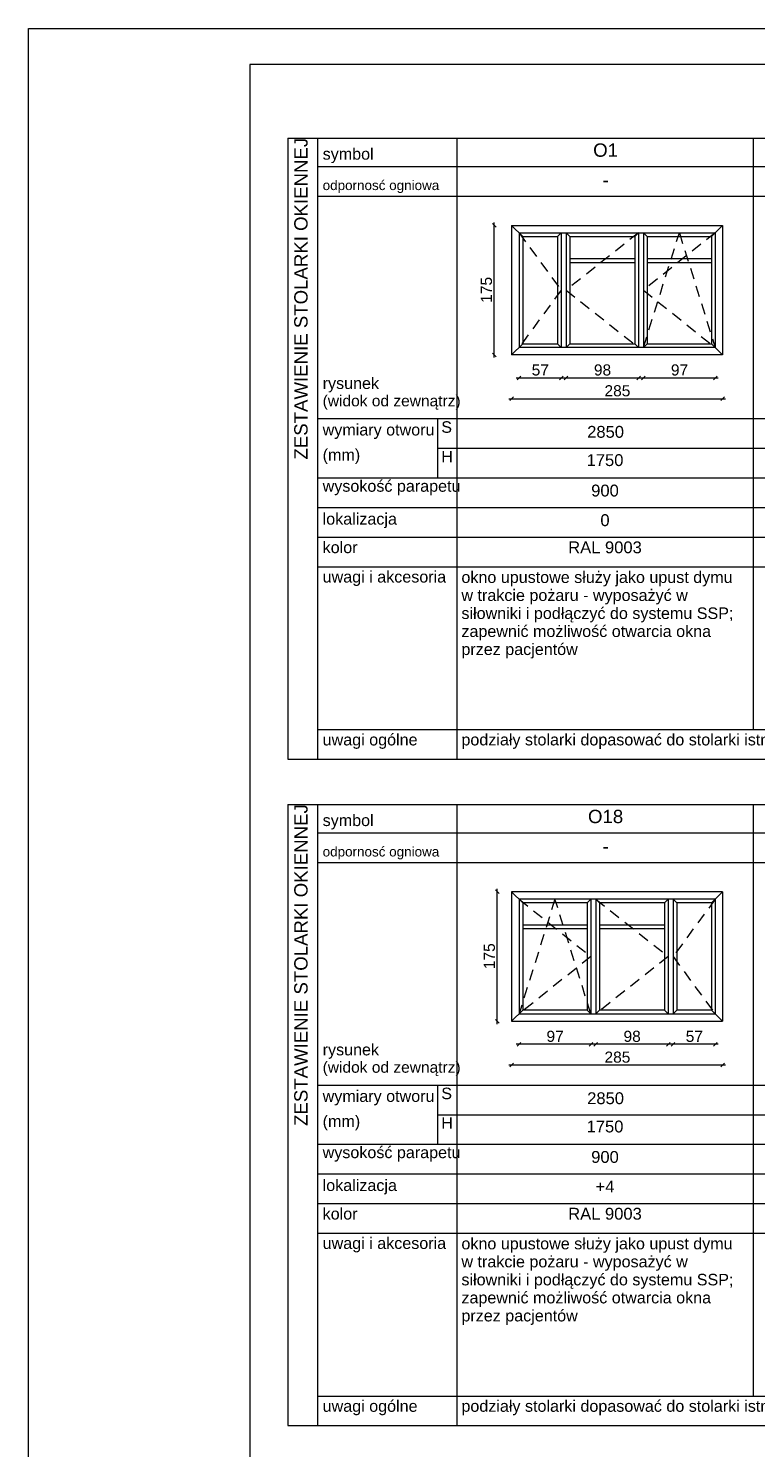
# Paper-space layout 'A-59 ZESTAWIENIE STOLARKI OKIENNEJ' of a CAD drawing. Header units: millimetres. Extents: x 0 to 850, y 0 to 297.
# Tile 2 of 12: x 0 to 98, y 105 to 297. Entities that reach past the tile are written whole.
import ezdxf
from ezdxf.xclip import XClip

# ---------------------------------------------------------------- set-up
doc = ezdxf.new("R2010")
doc.units = ezdxf.units.MM
doc.header["$MEASUREMENT"] = 0
doc.header["$XCLIPFRAME"] = 0
doc.linetypes.add('Przer. długie kreski', pattern=[2.5, 1.5, -1])
doc.layers.add('0_Nr_pióra__1', color=7, linetype='Continuous', lineweight=20)
doc.layers.add('A_Arkusz_Nr_pióra__1', color=7, linetype='Continuous', lineweight=20)
for name, color, linetype, lineweight, true_color in [('0_Nr_pióra__30', 7, 'Continuous', 5, 0x878787), ('0_Nr_pióra__7', 7, 'Continuous', 18, 0x171717), ('0_Nr_pióra__94', 7, 'Continuous', 5, 0x3b3b3b)]:
    doc.layers.add(name, color=color, linetype=linetype, lineweight=lineweight, true_color=true_color)
doc.layers.add('A_podrys', color=7, linetype='Continuous')
doc.styles.add('STYL_AUTOMATYCZNY_1', font='arial.ttf')

# ---------------------------------------------------------------- blocks, each defined once
blk = doc.blocks.new('Rysunek_1_1', base_point=(-2086.12, -3213.37))
at = {"layer": '0_Nr_pióra__1', "color": 7, "linetype": 'Continuous', "lineweight": 20}
for p, q in [((63.17, 270.15), (62.67, 270.65)), ((62.92, 270.4), (62.92, 270.78)), ((62.92, 252.9), (62.92, 270.4)), ((62.67, 253.15), (63.17, 252.65)), ((62.92, 252.53), (62.92, 252.9)), ((65.89, 249.8), (66.26, 249.8)), ((66.51, 250.05), (66.01, 249.55)), ((66.26, 249.8), (71.96, 249.8)), ((71.71, 249.55), (72.21, 250.05)), ((71.96, 249.8), (72.34, 249.8)), ((72.24, 249.8), (72.61, 249.8)), ((72.86, 250.05), (72.36, 249.55)), ((72.61, 249.8), (82.41, 249.8)), ((82.16, 249.55), (82.66, 250.05)), ((82.41, 249.8), (82.79, 249.8)), ((82.69, 249.8), (83.06, 249.8)), ((83.31, 250.05), (82.81, 249.55)), ((83.06, 249.8), (92.76, 249.8)), ((92.51, 249.55), (93.01, 250.05)), ((92.76, 249.8), (93.14, 249.8)), ((64.89, 246.99), (65.26, 246.99)), ((65.51, 247.24), (65.01, 246.74)), ((65.26, 246.99), (93.76, 246.99)), ((93.51, 246.74), (94.01, 247.24)), ((93.76, 246.99), (94.14, 246.99)), ((63.57, 180.15), (63.07, 180.65)), ((63.32, 180.4), (63.32, 180.78)), ((63.32, 162.9), (63.32, 180.4)), ((63.07, 163.15), (63.57, 162.65)), ((63.32, 162.53), (63.32, 162.9)), ((66.26, 159.8), (65.89, 159.8)), ((66.51, 160.05), (66.01, 159.55)), ((75.96, 159.8), (66.26, 159.8)), ((75.71, 159.55), (76.21, 160.05)), ((76.34, 159.8), (75.96, 159.8)), ((76.61, 159.8), (76.24, 159.8)), ((76.86, 160.05), (76.36, 159.55)), ((86.41, 159.8), (76.61, 159.8)), ((86.16, 159.55), (86.66, 160.05)), ((86.79, 159.8), (86.41, 159.8)), ((87.06, 159.8), (86.69, 159.8)), ((87.31, 160.05), (86.81, 159.55)), ((92.76, 159.8), (87.06, 159.8)), ((92.51, 159.55), (93.01, 160.05)), ((93.14, 159.8), (92.76, 159.8)), ((65.51, 157.24), (65.01, 156.74)), ((93.51, 156.74), (94.01, 157.24)), ((65.26, 156.99), (64.89, 156.99)), ((93.76, 156.99), (65.26, 156.99)), ((94.14, 156.99), (93.76, 156.99))]:
    blk.add_line(p, q, dxfattribs=at)
at = {"layer": '0_Nr_pióra__30', "color": 252, "linetype": 'Continuous', "lineweight": 5, "true_color": 0x878787}
for p, q in [((65.26, 270.4), (93.76, 270.4)), ((65.26, 270.4), (65.26, 252.9)), ((66.76, 268.9), (65.26, 270.4)), ((92.26, 268.9), (93.76, 270.4)), ((93.76, 270.4), (93.76, 252.9)), ((66.26, 269.4), (92.76, 269.4)), ((66.26, 269.4), (66.26, 253.9)), ((66.76, 268.9), (71.46, 268.9)), ((66.76, 268.9), (66.76, 254.4)), ((71.46, 268.9), (71.96, 269.4)), ((71.46, 268.9), (71.46, 254.4)), ((71.96, 269.4), (71.96, 253.9)), ((72.61, 269.4), (72.61, 253.9)), ((73.11, 268.9), (72.61, 269.4)), ((73.11, 268.9), (81.91, 268.9)), ((73.11, 268.9), (73.11, 254.4)), ((81.91, 268.9), (82.41, 269.4)), ((81.91, 268.9), (81.91, 254.4)), ((82.41, 269.4), (82.41, 253.9)), ((83.06, 269.4), (83.06, 253.9)), ((83.56, 268.9), (83.06, 269.4)), ((83.56, 268.9), (92.26, 268.9)), ((83.56, 268.9), (83.56, 254.4)), ((92.26, 268.9), (92.26, 254.4)), ((92.76, 269.4), (92.76, 253.9)), ((73.11, 265.9), (81.91, 265.9)), ((73.11, 265.4), (81.91, 265.4)), ((83.56, 265.9), (92.26, 265.9)), ((83.56, 265.4), (92.26, 265.4)), ((66.76, 254.4), (65.26, 252.9)), ((92.76, 253.9), (66.26, 253.9)), ((66.76, 254.4), (71.46, 254.4)), ((71.46, 254.4), (71.96, 253.9)), ((73.11, 254.4), (72.61, 253.9)), ((73.11, 254.4), (81.91, 254.4)), ((81.91, 254.4), (82.41, 253.9)), ((83.56, 254.4), (83.06, 253.9)), ((83.56, 254.4), (92.26, 254.4)), ((92.26, 254.4), (93.76, 252.9)), ((93.76, 252.9), (65.26, 252.9)), ((93.76, 180.4), (65.26, 180.4)), ((65.26, 180.4), (65.26, 162.9)), ((66.76, 178.9), (65.26, 180.4)), ((92.26, 178.9), (93.76, 180.4)), ((93.76, 180.4), (93.76, 162.9)), ((92.76, 179.4), (66.26, 179.4)), ((66.26, 179.4), (66.26, 163.9)), ((75.46, 178.9), (66.76, 178.9)), ((66.76, 178.9), (66.76, 164.4)), ((75.46, 178.9), (75.96, 179.4)), ((75.46, 178.9), (75.46, 164.4)), ((75.96, 179.4), (75.96, 163.9)), ((76.61, 179.4), (76.61, 163.9)), ((77.11, 178.9), (76.61, 179.4)), ((85.91, 178.9), (77.11, 178.9)), ((77.11, 178.9), (77.11, 164.4)), ((85.91, 178.9), (86.41, 179.4)), ((85.91, 178.9), (85.91, 164.4)), ((86.41, 179.4), (86.41, 163.9)), ((87.06, 179.4), (87.06, 163.9)), ((87.56, 178.9), (87.06, 179.4)), ((92.26, 178.9), (87.56, 178.9)), ((87.56, 178.9), (87.56, 164.4)), ((92.26, 178.9), (92.26, 164.4)), ((92.76, 179.4), (92.76, 163.9)), ((75.46, 175.9), (66.76, 175.9)), ((75.46, 175.4), (66.76, 175.4)), ((85.91, 175.9), (77.11, 175.9)), ((85.91, 175.4), (77.11, 175.4)), ((66.76, 164.4), (65.26, 162.9)), ((66.26, 163.9), (92.76, 163.9)), ((75.46, 164.4), (66.76, 164.4)), ((75.46, 164.4), (75.96, 163.9)), ((77.11, 164.4), (76.61, 163.9)), ((85.91, 164.4), (77.11, 164.4)), ((85.91, 164.4), (86.41, 163.9)), ((87.56, 164.4), (87.06, 163.9)), ((92.26, 164.4), (87.56, 164.4)), ((92.26, 164.4), (93.76, 162.9)), ((65.26, 162.9), (93.76, 162.9))]:
    blk.add_line(p, q, dxfattribs=at)
at = {"layer": '0_Nr_pióra__30', "color": 252, "linetype": 'Przer. długie kreski', "lineweight": 5, "true_color": 0x878787}
for p, q in [((66.26, 269.4), (71.96, 261.65)), ((82.41, 269.4), (72.61, 261.65)), ((92.76, 269.4), (83.06, 261.65)), ((83.06, 253.9), (87.91, 269.4)), ((87.91, 269.4), (92.76, 253.9)), ((71.96, 261.65), (66.26, 253.9)), ((72.61, 261.65), (82.41, 253.9)), ((83.06, 261.65), (92.76, 253.9)), ((66.26, 179.4), (75.96, 171.65)), ((71.11, 179.4), (66.26, 163.9)), ((75.96, 163.9), (71.11, 179.4)), ((76.61, 179.4), (86.41, 171.65)), ((92.76, 179.4), (87.06, 171.65)), ((75.96, 171.65), (66.26, 163.9)), ((86.41, 171.65), (76.61, 163.9)), ((87.06, 171.65), (92.76, 163.9))]:
    blk.add_line(p, q, dxfattribs=at)
at = {"layer": '0_Nr_pióra__94', "color": 250, "linetype": 'Continuous', "lineweight": 5, "true_color": 0x3b3b3b}
for p, q in [((35.05, 282.19), (35.05, 198.29)), ((35.05, 282.19), (737.88, 282.19)), ((39.05, 282.19), (39.05, 198.29)), ((57.88, 282.19), (57.88, 198.29)), ((97.88, 282.19), (97.88, 202.29)), ((737.88, 278.29), (39.05, 278.29)), ((737.88, 274.29), (39.05, 274.29)), ((39.05, 244.29), (737.88, 244.29)), ((55.23, 244.29), (55.23, 236.29)), ((55.23, 240.29), (737.88, 240.29)), ((39.05, 236.29), (737.88, 236.29)), ((39.05, 232.29), (737.88, 232.29)), ((39.05, 228.29), (159.05, 228.29)), ((39.05, 224.29), (737.88, 224.29)), ((39.05, 202.29), (737.88, 202.29)), ((35.05, 198.29), (737.88, 198.29)), ((35.05, 192.19), (35.05, 108.29)), ((35.05, 192.19), (737.88, 192.19)), ((39.05, 192.19), (39.05, 108.29)), ((57.88, 192.19), (57.88, 112.29)), ((97.88, 192.19), (97.88, 112.29)), ((737.88, 188.29), (39.05, 188.29)), ((737.88, 184.29), (39.05, 184.29)), ((39.05, 154.29), (737.88, 154.29)), ((55.23, 154.29), (55.23, 146.29)), ((55.23, 150.29), (737.88, 150.29)), ((39.05, 146.29), (737.88, 146.29)), ((39.05, 142.29), (737.88, 142.29)), ((39.05, 138.29), (57.88, 138.29)), ((57.88, 138.29), (243.88, 138.29)), ((39.05, 134.29), (737.88, 134.29)), ((39.05, 112.29), (737.88, 112.29)), ((57.88, 112.29), (57.88, 108.29)), ((35.05, 108.29), (737.88, 108.29))]:
    blk.add_line(p, q, dxfattribs=at)
at = {"layer": '0_Nr_pióra__1', "color": 7, "linetype": 'Continuous', "lineweight": 20, "char_height": 1.5, "width": 3.4323, "attachment_point": 7, "rotation": 90, "style": 'STYL_AUTOMATYCZNY_1'}
for insert in [(62.62, 259.94), (63.02, 169.94)]:
    blk.add_mtext('\\A1;{\\pql;\\fArial|b0|i0|c238|p0;\\W1.000000;175}', dxfattribs=dict(at, insert=insert))
at = {"layer": '0_Nr_pióra__1', "color": 7, "linetype": 'Continuous', "lineweight": 20, "char_height": 1.5, "attachment_point": 7, "style": 'STYL_AUTOMATYCZNY_1'}
for s, insert, width in [('\\A1;{\\pql;\\fArial|b0|i0|c238|p0;\\W1.000000;57}', (67.97, 250.1), 2.2882), ('\\A1;{\\pql;\\fArial|b0|i0|c238|p0;\\W1.000000;98}', (76.37, 250.1), 2.2882), ('\\A1;{\\pql;\\fArial|b0|i0|c238|p0;\\W1.000000;97}', (86.77, 250.1), 2.2882), ('\\A1;{\\pql;\\fArial|b0|i0|c238|p0;\\W1.000000;285}', (77.8, 247.29), 3.4323), ('\\A1;{\\pql;\\fArial|b0|i0|c238|p0;\\W1.000000;97}', (69.97, 160.1), 2.2882), ('\\A1;{\\pql;\\fArial|b0|i0|c238|p0;\\W1.000000;98}', (80.37, 160.1), 2.2882), ('\\A1;{\\pql;\\fArial|b0|i0|c238|p0;\\W1.000000;57}', (88.77, 160.1), 2.2882), ('\\A1;{\\pql;\\fArial|b0|i0|c238|p0;\\W1.000000;285}', (77.8, 157.29), 3.4323)]:
    blk.add_mtext(s, dxfattribs=dict(at, insert=insert, width=width))
at = {"layer": '0_Nr_pióra__7', "color": 250, "linetype": 'Continuous', "lineweight": 18, "true_color": 0x171717, "style": 'STYL_AUTOMATYCZNY_1'}
for s, insert, char_height, attachment_point in [('\\A1;{\\pql;\\fArial|b0|i0|c238|p0;\\W1.000000;symbol}', (39.74, 278.8), 1.5567, 7), ('\\A1;{\\pqc;\\fArial|b0|i0|c238|p0;\\W1.000000;O1}', (77.95, 280.55), 1.8, 5), ('\\A1;{\\pql;\\fArial|b0|i0|c238|p0;\\W1.000000;odpornosć ogniowa}', (39.74, 274.77), 1.3, 7), ('\\A1;{\\pqc;\\fArial|b0|i0|c238|p0;\\W1.000000;-}', (77.95, 275.63), 1.8, 8), ('\\A1;{\\pql;\\fArial|b0|i0|c238|p0;\\W1.000000;S}', (55.76, 242.36), 1.5567, 7), ('\\A1;{\\pql;\\fArial|b0|i0|c238|p0;\\W1.000000;wymiary otworu}', (39.74, 241.55), 1.5567, 7), ('\\A1;{\\pqc;\\fArial|b0|i0|c238|p0;\\W1.000000;2850}', (77.95, 242.5), 1.6, 5), ('\\A1;{\\pql;\\fArial|b0|i0|c238|p0;\\W1.000000;(mm)}', (39.74, 238.16), 1.5567, 7), ('\\A1;{\\pql;\\fArial|b0|i0|c238|p0;\\W1.000000;H}', (55.76, 238.38), 1.5567, 7), ('\\A1;{\\pqc;\\fArial|b0|i0|c238|p0;\\W1.000000;1750}', (77.87, 238.68), 1.6, 5), ('\\A1;{\\pql;\\fArial|b0|i0|c238|p0;\\W1.000000;wysokość parapetu}', (39.74, 233.95), 1.5567, 7), ('\\A1;{\\pqc;\\fArial|b0|i0|c238|p0;\\W1.000000;900}', (77.87, 234.57), 1.6, 5), ('\\A1;{\\pql;\\fArial|b0|i0|c238|p0;\\W1.000000;lokalizacja}', (39.74, 229.51), 1.5567, 7), ('\\A1;{\\pqc;\\fArial|b0|i0|c238|p0;\\W1.000000;0}', (77.87, 230.57), 1.6, 5), ('\\A1;{\\pql;\\fArial|b0|i0|c238|p0;\\W1.000000;kolor}', (39.74, 226.11), 1.5567, 7), ('\\A1;{\\pqc;\\fArial|b0|i0|c238|p0;\\W1.000000;RAL 9003}', (77.87, 226.9), 1.6, 5), ('\\A1;{\\pql;\\fArial|b0|i0|c238|p0;\\W1.000000;uwagi i akcesoria}', (39.74, 221.69), 1.5567, 7), ('\\A1;{\\pql;\\fArial|b0|i0|c238|p0;\\W1.000000;uwagi ogólne}', (39.74, 199.69), 1.5567, 7), ('\\A1;{\\pql;\\pt59.4279;\\fArial|b0|i0|c238|p0;\\W1.000000;podziały stolarki dopasować do stolarki istniejącej; wymiary otworów pobrać z natury; powierzchnie odpływu zgodnie z projektem branżowym\\fArial|b0|i0|c238|p0;\\H0.992556x;\\W1.000000;; współczynnik przenikania ciepła okien zewnętrznych U(max) nie może być większy niż 0,9 [W/(m2 * K)]}', (58.48, 199.69), 1.55668, 7), ('\\A1;{\\pql;\\fArial|b0|i0|c238|p0;\\W1.000000;symbol}', (39.74, 188.8), 1.5567, 7), ('\\A1;{\\pqc;\\fArial|b0|i0|c238|p0;\\W1.000000;O18}', (77.95, 190.55), 1.8, 5), ('\\A1;{\\pql;\\fArial|b0|i0|c238|p0;\\W1.000000;odpornosć ogniowa}', (39.74, 184.77), 1.3, 7), ('\\A1;{\\pqc;\\fArial|b0|i0|c238|p0;\\W1.000000;-}', (77.95, 185.63), 1.8, 8), ('\\A1;{\\pql;\\fArial|b0|i0|c238|p0;\\W1.000000;S}', (55.76, 152.36), 1.5567, 7), ('\\A1;{\\pql;\\fArial|b0|i0|c238|p0;\\W1.000000;wymiary otworu}', (39.74, 151.55), 1.5567, 7), ('\\A1;{\\pqc;\\fArial|b0|i0|c238|p0;\\W1.000000;2850}', (77.95, 152.5), 1.6, 5), ('\\A1;{\\pql;\\fArial|b0|i0|c238|p0;\\W1.000000;(mm)}', (39.74, 148.16), 1.5567, 7), ('\\A1;{\\pql;\\fArial|b0|i0|c238|p0;\\W1.000000;H}', (55.76, 148.38), 1.5567, 7), ('\\A1;{\\pqc;\\fArial|b0|i0|c238|p0;\\W1.000000;1750}', (77.87, 148.68), 1.6, 5), ('\\A1;{\\pql;\\fArial|b0|i0|c238|p0;\\W1.000000;wysokość parapetu}', (39.74, 143.95), 1.5567, 7), ('\\A1;{\\pqc;\\fArial|b0|i0|c238|p0;\\W1.000000;900}', (77.87, 144.57), 1.6, 5), ('\\A1;{\\pql;\\fArial|b0|i0|c238|p0;\\W1.000000;lokalizacja}', (39.74, 139.51), 1.5567, 7), ('\\A1;{\\pqc;\\fArial|b0|i0|c238|p0;\\W1.000000;+4}', (77.87, 140.58), 1.6, 5), ('\\A1;{\\pql;\\fArial|b0|i0|c238|p0;\\W1.000000;kolor}', (39.74, 136.11), 1.5567, 7), ('\\A1;{\\pqc;\\fArial|b0|i0|c238|p0;\\W1.000000;RAL 9003}', (77.87, 136.9), 1.6, 5), ('\\A1;{\\pql;\\fArial|b0|i0|c238|p0;\\W1.000000;uwagi i akcesoria}', (39.74, 131.69), 1.5567, 7), ('\\A1;{\\pql;\\fArial|b0|i0|c238|p0;\\W1.000000;uwagi ogólne}', (39.74, 109.69), 1.5567, 7), ('\\A1;{\\pql;\\pt59.4279;\\fArial|b0|i0|c238|p0;\\W1.000000;podziały stolarki dopasować do stolarki istniejącej; wymiary otworów pobrać z natury; powierzchnie odpływu zgodnie z projektem branżowym\\fArial|b0|i0|c238|p0;\\H0.992556x;\\W1.000000;; współczynnik przenikania ciepła okien zewnętrznych U(max) nie może być większy niż 0,9 [W/(m2 * K)]}', (58.48, 109.69), 1.55668, 7)]:
    blk.add_mtext(s, dxfattribs=dict(at, insert=insert, char_height=char_height, attachment_point=attachment_point))
at = {"layer": '0_Nr_pióra__7', "color": 250, "linetype": 'Continuous', "lineweight": 18, "true_color": 0x171717, "char_height": 1.8, "attachment_point": 7, "rotation": 90, "style": 'STYL_AUTOMATYCZNY_1'}
for insert in [(37.73, 238.77), (37.73, 148.77)]:
    blk.add_mtext('\\A1;{\\pql;\\fArial|b0|i0|c238|p0;\\W1.000000;ZESTAWIENIE STOLARKI OKIENNEJ}', dxfattribs=dict(at, insert=insert))
at = {"layer": '0_Nr_pióra__7', "color": 250, "linetype": 'Continuous', "lineweight": 18, "true_color": 0x171717, "char_height": 1.5567, "attachment_point": 7, "line_spacing_factor": 0.924787, "style": 'STYL_AUTOMATYCZNY_1'}
for insert in [(39.74, 245.5), (39.74, 155.5)]:
    blk.add_mtext('\\A1;{\\pql;\\fArial|b0|i0|c238|p0;\\W1.000000;rysunek\\P\\pql;\\fArial|b0|i0|c238|p0;\\H0.963589x;\\W1.000000;(widok od zewnątrz)}', dxfattribs=dict(at, insert=insert))
at = {"layer": '0_Nr_pióra__7', "color": 250, "linetype": 'Continuous', "lineweight": 18, "true_color": 0x171717, "char_height": 1.55668, "width": 37.7515, "attachment_point": 7, "line_spacing_factor": 0.937739, "style": 'STYL_AUTOMATYCZNY_1'}
for insert in [(58.48, 211.9), (58.48, 121.9)]:
    blk.add_mtext('\\A1;{\\pql;\\fArial|b0|i0|c238|p0;\\W1.000000;okno upustowe służy jako upust dymu w trakcie pożaru - wyposażyć w siłowniki i podłączyć do systemu SSP;\\P\\pql;\\fArial|b0|i0|c238|p0;\\W1.000000;zapewnić możliwość otwarcia okna przez pacjentów}', dxfattribs=dict(at, insert=insert))

psp = doc.layouts.new('A-59 ZESTAWIENIE STOLARKI OKIENNEJ')

# ---------------------------------------------------------------- linework, layer by layer
at = {"layer": 'A_Arkusz_Nr_pióra__1', "color": 7, "linetype": 'Continuous', "lineweight": 20}
for p, q in [((845.1, 292.1), (29.9, 292.1)), ((29.9, 292.1), (29.9, 4.9))]:
    psp.add_line(p, q, dxfattribs=at)
at = {"layer": 'A_Arkusz_Nr_pióra__1', "color": 7, "linetype": 'Continuous', "lineweight": 20, "flags": 128}
psp.add_lwpolyline([(0, 297), (850, 297), (850, 0), (0, 0)], close=True, dxfattribs=at)

# ---------------------------------------------------------------- block references
at = {"layer": 'A_podrys', "color": 37, "linetype": 'Continuous', "lineweight": 5, "true_color": 0x656532}
ref = psp.add_blockref('Rysunek_1_1', (-2086.12, -3213.37), dxfattribs=at)
XClip(ref).set_block_clipping_path([(31.6687238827, 12.5130650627), (742.4176234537, 288.3491695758)])

doc.saveas('drawing.dxf')
